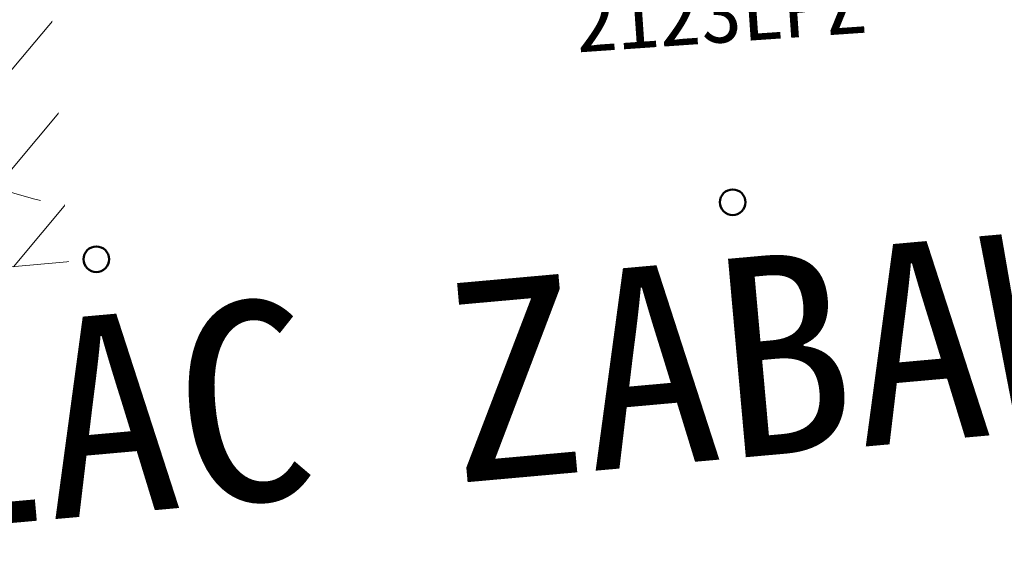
# Model space of a CAD drawing. Header units: metres. Extents: x 7493319 to 7493540, y 5986548 to 5986696.
# Tile 13 of 30: x 7493401.24 to 7493405.1, y 5986657.8 to 5986659.84. Entities that reach past the tile are written whole.
import ezdxf

# ---------------------------------------------------------------- set-up
doc = ezdxf.new("R2010")
doc.units = ezdxf.units.M
doc.header["$MEASUREMENT"] = 0
doc.linetypes.add('ACAD_ISO03W100', pattern=[30, 12, -18])
for name, color, linetype, lineweight in [('_budynek', 7, 'CONTINUOUS', 50), ('_k_kreskowanie', 250, 'CONTINUOUS', 5), ('_k_widok', 7, 'CONTINUOUS', 18), ('_k_wymiar', 7, 'CONTINUOUS', 13), ('_k_ściany', 7, 'CONTINUOUS', 35)]:
    doc.layers.add(name, color=color, linetype=linetype, lineweight=lineweight)
doc.layers.add('_k_niewidoczna', color=72, linetype='CONTINUOUS', lineweight=9, plot=False)
doc.layers.add('A_OZN_OPIS', color=7, linetype='CONTINUOUS')
doc.styles.add('GENERATED_STYLE_1', font='msgothic.ttc')
doc.styles.add('GENERATED_STYLE_2', font='msgothic.ttc')

# ---------------------------------------------------------------- blocks, each defined once
blk = doc.blocks.new('2123EPZ')
at = {"layer": '_k_widok', "linetype": 'ACAD_ISO03W100', "ltscale": 0.02}
blk.add_lwpolyline([(-3.064794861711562, -1.794999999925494, -0.2205930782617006), (-4.209800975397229, -1.263999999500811), (-4.25282537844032, -1.263999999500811, -0.4142135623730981), (-5.25282537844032, -0.2639999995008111), (-5.25282537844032, 0.2640000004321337, -0.414213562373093), (-4.25282537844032, 1.264000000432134), (-4.209800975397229, 1.264000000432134, -0.2205930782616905), (-3.064794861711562, 1.795000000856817), (-1.5, 1.795000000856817, -0.4142135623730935), (0, 0.2950000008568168), (0, -0.2949999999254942, -0.4142135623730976), (-1.5, -1.794999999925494)], format="xyb", close=True, dxfattribs=at)
at = {"layer": '_k_niewidoczna', "color": 1, "lineweight": 20, "insert": (-3.304798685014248, -0.4299453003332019), "char_height": 0.24, "width": 11.63444291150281, "attachment_point": 1, "line_spacing_factor": 1.55, "style": 'GENERATED_STYLE_1', "bg_fill": 2}
blk.add_mtext('\\A1;{\\f@MS Gothic|b0|i0|c238|p49;\\C256;\\P\\pxi-1,l1,t5;^I^I2123EPZ\\P\\pi-4,l4;^I}', dxfattribs=at)
blk = doc.blocks.new('PZ')
at = {"layer": '_k_kreskowanie'}
h = blk.add_hatch(dxfattribs=at)
h.set_pattern_fill('ANSI31', color=30, scale=2)
h.set_pattern_definition([(44.99999999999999, (0, 9.999999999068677), (-0.1767766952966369, 0.1767766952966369), [])])
h.paths.add_polyline_path([(0, 0), (-10.00000000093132, -9.313225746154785e-10), (-10, -8), (0, -8.000000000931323)])
at = {"layer": '_k_widok', "linetype": 'ByBlock'}
blk.add_lwpolyline([(-10.00000000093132, -9.313225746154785e-10), (0, 0), (0, -8.000000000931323), (-10, -8)], close=True, dxfattribs=at)
at = {"layer": 'A_OZN_OPIS', "linetype": 'Continuous', "style": 'GENERATED_STYLE_2'}
blk.add_text('PLAC ZABAW 80m2', height=0.78, rotation=359.9999999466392, dxfattribs=at).set_placement((-8.833838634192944, -8.999057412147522))
at = {"layer": '_k_wymiar', "rotation": 358.818977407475}
blk.add_blockref('2123EPZ', (-4.142876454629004, -6.100376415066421), dxfattribs=at)
at = {"layer": '_budynek'}
for centre in [(-7.500000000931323, -8), (-5.000000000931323, -8)]:
    blk.add_circle(centre, 0.05, dxfattribs=at)
blk = doc.blocks.new('dz_89')
at = {"layer": '_k_widok', "rotation": 2.995343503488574}
blk.add_blockref('PZ', (62.81248085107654, 35.40524195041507), dxfattribs=at)

msp = doc.modelspace()

# ---------------------------------------------------------------- block references
at = {"layer": '_k_ściany', "rotation": 2.126854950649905}
msp.add_blockref('dz_89', (7493346.843220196, 5986629.826319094), dxfattribs=at)

doc.saveas('drawing.dxf')
